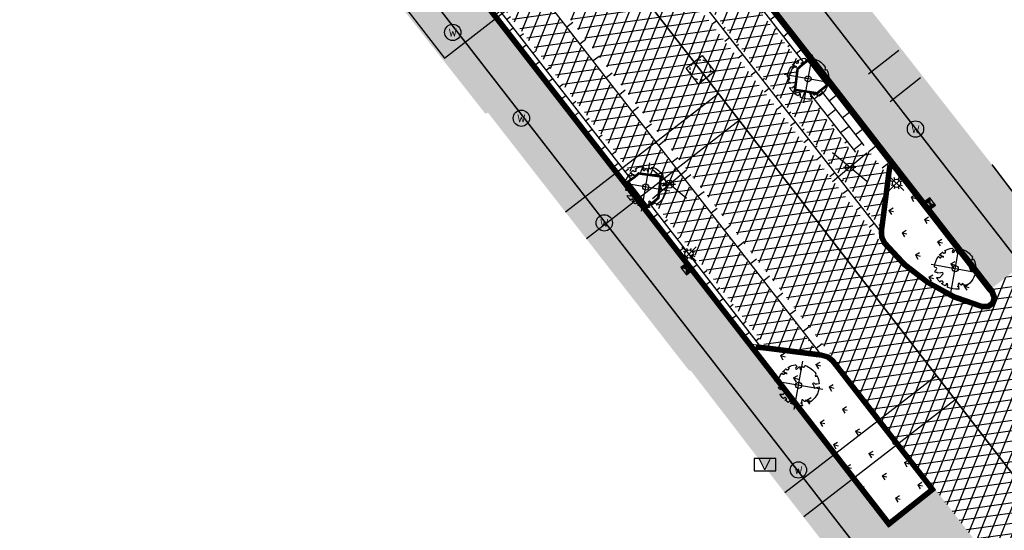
# Model space of a CAD drawing. Header units: metres. Extents: x 196882 to 197709, y 354811 to 355604.
# Tile 39 of 68: x 197438 to 197487, y 355052 to 355077. Entities that reach past the tile are written whole.
import ezdxf
from ezdxf.enums import TextEntityAlignment as Align

# ---------------------------------------------------------------- set-up
doc = ezdxf.new("R2010")
doc.units = ezdxf.units.M
doc.linetypes.add('HIDDENX2', pattern=[0.75, 0.5, -0.25])
doc.layers.get('0').update_dxf_attribs({"lineweight": 18})
for name, color, linetype, lineweight in [('B-WE-KL-DATA_CAI_KAST-S', 90, 'Continuous', 25), ('B-WE-KL-WATER_STRAATPOT-S', 170, 'Continuous', 25), ('Boomvak', 7, 'Continuous', 18), ('N-WE-RI-HWA_KOLK-S', 7, 'Continuous', 25), ('N-WE-RI-PUT_BETON-S', 7, 'Continuous', 25), ('V-WE-GR-BOOM-S', 7, 'Continuous', 25), ('V-WE-IE-MEUBILAIR_WEGMEUBILAIR_VERKEERSBORD-S', 7, 'Continuous', 25), ('V-WE-RI-GWA_HUISAANSLUITING_PVC-G', 1, 'RI-GWA_HUISAANSLUITING-V', 25), ('V-WE-RI-VWA_TRANSPORTLEIDING-G', 20, 'RI-VWA-V', 35), ('V-WE-VH-KANTOPSLUITING_OPSLUITBAND-G', 7, 'VH-OPSLUITBAND-V', 25), ('V-WE-VH-KANTOPSLUITING_RIJWIELPADBAND_380X200-G', 10, 'VH-RIJWIELPADBAND_380X200-V', 0), ('V-WE-VH-KANTOPSLUITING_TROTTOIRBAND-G', 7, 'VH-TROTTOIRBAND-V', 0), ('V-WE-VH-VERHARDING_TEGEL-A', 252, 'Continuous', 18)]:
    doc.layers.add(name, color=color, linetype=linetype, lineweight=lineweight)
for name, color, linetype in [('V-WE-IE-LICHTMAST-G', 7, 'Continuous'), ('V_WEGEN_A_ASFALT', 252, 'Continuous'), ('V_WEGEN_A_BSS', 252, 'Continuous')]:
    doc.layers.add(name, color=color, linetype=linetype)
doc.layers.add('V-WE-VH-VERHARDING_TEGEL_300x300 grijs', color=7, linetype='Continuous', lineweight=18, true_color=0x999999)
doc.layers.add('V_GROEN_A_GRAS', color=3, linetype='Continuous', true_color=0x00ff00)
doc.styles.add('NLCS-ISO', font='NLCS-ISO.ttf')
doc.styles.add('NLCS-ISO-M500-T25', font='NLCS-ISO.ttf', dxfattribs={"height": 1})
doc.styles.get("Standard").update_dxf_attribs({"font": 'arial.ttf'})
doc.linetypes.add('RI-GWA_HUISAANSLUITING-V', pattern='A,2,[24,NLCS.SHX,S=1,R=0,X=0,Y=0],2,-1.8,2.6,-1.8,2.6,-1.8,2.6,-1.8', length=19)
doc.linetypes.add('RI-VWA-V', pattern='A,2.5,[24,NLCS.SHX,S=1,R=0,X=0,Y=0],2.5,-3,0,-3', length=11)
doc.linetypes.add('VH-OPSLUITBAND-V', pattern='A,4,-2,2,-2,2,[24,NLCS.SHX,S=1,R=0,X=0,Y=0],2,-2,2,-2', length=20)
doc.linetypes.add('VH-RIJWIELPADBAND_380X200-V', pattern='A,4,[24,NLCS.SHX,S=1,R=0,X=0,Y=0],4,-2,2,-2,0,-2,2,-2', length=20)
doc.linetypes.add('VH-TROTTOIRBAND-V', pattern='A,2.5,[24,NLCS.SHX,S=1,R=0,X=0,Y=0],2.5,-2,2,-2,2,-2', length=15)
pattern_1 = [(37.8188, (197449.879, 355066.04), (0.0928136, 0.736638), [0.525, -0.525]), (127.8188, (197449.879, 355066.04), (-0.414726, -0.321912), [])]
pattern_2 = [(37.8188, (197374.87796, 355060.401), (0.0928136, 0.736638), [0.525, -0.525]), (127.8188, (197374.87796, 355060.401), (-0.4147258, -0.3219122), [])]
pattern_3 = [(8.01566, (197291.40265, 355252.42455), (-0.0697219, 0.495115), []), (68.01566, (197291.40265, 355252.42455), (-0.4636431, 0.1871766), [])]

# ---------------------------------------------------------------- blocks, each defined once
blk = doc.blocks.new('*U82')
at = {"color": 1}
blk.add_lwpolyline([(0.087, 0.942), (0.088, 0.944), (0.09, 0.946), (0.091, 0.948), (0.093, 0.949), (0.095, 0.951), (0.096, 0.952), (0.097, 0.954), (0.099, 0.956), (0.1, 0.958), (0.102, 0.96), (0.103, 0.963), (0.103, 0.967), (0.103, 0.972), (0.103, 0.977), (0.102, 0.983), (0.095, 1.007, -0.52938), (0.106, 1.02, -0.087139), (0.444, 0.925, -0.372341), (0.457, 0.895), (0.471, 0.824), (0.436, 0.789), (0.398, 0.797), (0.353, 0.763), (0.371, 0.72), (0.417, 0.705), (0.542, 0.734), (0.573, 0.717), (0.57, 0.691), (0.541, 0.673), (0.515, 0.588), (0.549, 0.534), (0.634, 0.669, -0.504641), (0.681, 0.628, 0.331948), (0.709, 0.584, 0.282008), (0.799, 0.601), (0.791, 0.597, -0.512156), (0.833, 0.597, -0.16076), (1.019, -0.011), (0.995, -0.034), (0.995, -0.059), (0.972, -0.063), (0.975, -0.088), (0.94, -0.076), (0.929, -0.104), (0.973, -0.133), (0.987, -0.144), (1.011, -0.12, -0.106371), (0.868, -0.522), (0.741, -0.44), (0.718, -0.456), (0.702, -0.389), (0.657, -0.335), (0.605, -0.335), (0.606, -0.398), (0.566, -0.536), (0.572, -0.562), (0.601, -0.566), (0.786, -0.637, -0.236298), (-0.045, -1.003, 0.159625), (-0.069, -0.954, 0.350802), (-0.063, -0.906, -0.504641), (-0.12, -0.879), (-0.106, -0.834), (-0.129, -0.792), (-0.16, -0.796), (-0.165, -0.829), (-0.188, -0.842), (-0.216, -0.821), (-0.24, -0.695), (-0.258, -0.677), (-0.304, -0.678), (-0.317, -0.733), (-0.336, -0.739), (-0.354, -0.785), (-0.401, -0.76, 0.733583), (-0.384, -0.795, -0.861625), (-0.374, -0.826, 0.279978), (-0.409, -0.879), (-0.407, -0.881, -0.827056), (-0.442, -0.917, -0.116774), (-0.83, -0.511), (-0.823, -0.51), (-0.817, -0.508), (-0.812, -0.506), (-0.808, -0.504), (-0.805, -0.502), (-0.803, -0.5), (-0.801, -0.497), (-0.754, -0.437), (-0.752, -0.435), (-0.752, -0.433), (-0.751, -0.431), (-0.75, -0.429), (-0.75, -0.427), (-0.749, -0.425), (-0.748, -0.422), (-0.747, -0.42), (-0.746, -0.417), (-0.744, -0.414), (-0.743, -0.411), (-0.741, -0.408), (-0.739, -0.405), (-0.738, -0.401), (-0.736, -0.398), (-0.735, -0.395), (-0.734, -0.392), (-0.734, -0.389), (-0.733, -0.386), (-0.733, -0.383), (-0.733, -0.381), (-0.734, -0.379), (-0.734, -0.377), (-0.735, -0.375), (-0.736, -0.374), (-0.738, -0.374), (-0.74, -0.373), (-0.742, -0.373), (-0.744, -0.373), (-0.746, -0.373), (-0.748, -0.373), (-0.75, -0.372), (-0.753, -0.371), (-0.755, -0.37), (-0.758, -0.369), (-0.76, -0.367), (-0.763, -0.365), (-0.765, -0.363), (-0.768, -0.361), (-0.771, -0.359), (-0.773, -0.357), (-0.776, -0.355), (-0.779, -0.352), (-0.781, -0.35), (-0.83, -0.406), (-0.832, -0.403), (-0.835, -0.4), (-0.837, -0.397), (-0.839, -0.394), (-0.841, -0.39), (-0.844, -0.388), (-0.848, -0.386), (-0.855, -0.385), (-0.864, -0.386), (-0.876, -0.388), (-0.891, -0.393, -0.040997), (-0.958, -0.205), (-0.923, -0.211), (-0.893, -0.231), (-0.876, -0.216), (-0.856, -0.185), (-0.875, -0.156), (-0.865, -0.113), (-0.904, -0.11), (-0.93, -0.085), (-0.978, -0.116, -0.05814), (-0.998, 0.166), (-0.97, 0.16), (-0.86, 0.073), (-0.812, 0.089), (-0.626, 0.139), (-0.61, 0.2), (-0.682, 0.229), (-0.693, 0.252), (-0.824, 0.317), (-0.827, 0.354), (-0.872, 0.391), (-0.89, 0.428), (-0.859, 0.476), (-0.792, 0.486), (-0.73, 0.527), (-0.729, 0.568), (-0.768, 0.613), (-0.757, 0.632), (-0.773, 0.662, -0.13428), (-0.333, 0.967, -0.541727), (-0.319, 0.957), (-0.322, 0.928), (-0.321, 0.913), (-0.319, 0.902), (-0.316, 0.893), (-0.312, 0.887), (-0.307, 0.882), (-0.302, 0.878), (-0.297, 0.875), (-0.293, 0.872), (-0.289, 0.868), (-0.286, 0.865), (-0.282, 0.862), (-0.279, 0.859), (-0.276, 0.857), (-0.273, 0.855), (-0.269, 0.854), (-0.266, 0.854), (-0.262, 0.855), (-0.258, 0.857), (-0.255, 0.859), (-0.25, 0.861), (-0.246, 0.863), (-0.242, 0.865), (-0.238, 0.867), (-0.234, 0.868), (-0.229, 0.869), (-0.225, 0.87), (-0.221, 0.871), (-0.217, 0.871), (-0.213, 0.872), (-0.21, 0.873), (-0.206, 0.874), (-0.203, 0.876), (-0.2, 0.879), (-0.197, 0.882), (-0.195, 0.885), (-0.193, 0.865), (-0.188, 0.86), (-0.167, 0.824), (-0.122, 0.799), (-0.185, 0.902), (-0.184, 0.905), (-0.183, 0.908), (-0.183, 0.911), (-0.183, 0.914), (-0.184, 0.917), (-0.185, 0.92), (-0.188, 0.923), (-0.191, 0.926), (-0.194, 0.929), (-0.199, 0.933), (-0.204, 0.938), (-0.21, 0.944), (-0.216, 0.951), (-0.223, 0.959), (-0.24, 0.98, -0.543104), (-0.234, 0.996, -0.046766), (-0.047, 1.023, -0.385168), (-0.036, 1.015), (-0.03, 0.976), (-0.028, 0.964), (-0.024, 0.956), (-0.021, 0.951), (-0.017, 0.947), (-0.013, 0.946), (-0.009, 0.945), (-0.005, 0.945), (-0.002, 0.945), (0.002, 0.944), (0.005, 0.943), (0.009, 0.942), (0.012, 0.941), (0.015, 0.939), (0.019, 0.938), (0.022, 0.936), (0.025, 0.935), (0.028, 0.934), (0.031, 0.932), (0.033, 0.931), (0.036, 0.929), (0.038, 0.928), (0.04, 0.926), (0.042, 0.924), (0.044, 0.922), (0.045, 0.92), (0.046, 0.919), (0.047, 0.917), (0.048, 0.915), (0.049, 0.914), (0.051, 0.913), (0.052, 0.912), (0.054, 0.912), (0.056, 0.912), (0.058, 0.913), (0.06, 0.914), (0.062, 0.915), (0.065, 0.916), (0.067, 0.918), (0.07, 0.921), (0.072, 0.923), (0.074, 0.926), (0.076, 0.929), (0.079, 0.932), (0.081, 0.935), (0.083, 0.937), (0.085, 0.94)], format="xyb", close=True, dxfattribs=at)
at = {"color": 10}
for points in [[(0.849, -0.849), (-0.849, 0.849)], [(-0.849, -0.849), (0.849, 0.849)]]:
    blk.add_lwpolyline(points, dxfattribs=at)
at = {"color": 1}
blk.add_circle((0, 0), 0.15, dxfattribs=at)
at = {"color": 7, "style": 'NLCS-ISO-M500-T25'}
for tag, p in [('NR', (-0.492, -0.08)), ('NAAM', (-0.492, -0.32))]:
    blk.add_attdef(tag, p, '', height=0.2, dxfattribs=at)
at = {"color": 7, "style": 'NLCS-ISO-M500-T25', "flags": 1}
for tag, p in [('WETNAAM', (-0.492, -0.56)), ('STAMDIA', (-0.492, -0.8)), ('STAMOMTR', (-0.492, -1.04)), ('OPMERKING', (-0.492, -1.28))]:
    blk.add_attdef(tag, p, '', height=0.2, dxfattribs=at)
blk = doc.blocks.new('Lichtmast_V')
for points in [[(0.354, 0.354), (-0.354, -0.354)], [(0.354, -0.354), (-0.354, 0.354)], [(-0.185, 0.077), (-0.277, 0.115)], [(-0.077, 0.185), (-0.115, 0.277)], [(0.077, 0.185), (0.115, 0.277)], [(0.185, 0.077), (0.277, 0.115)], [(-0.185, -0.077), (-0.277, -0.115)], [(-0.077, -0.185), (-0.115, -0.277)], [(0.077, -0.185), (0.115, -0.277)], [(0.185, -0.077), (0.277, -0.115)]]:
    blk.add_lwpolyline(points)
at = {"layer": 'V-WE-IE-LICHTMAST-G'}
blk.add_circle((0, 0), 0.2, dxfattribs=at)
blk = doc.blocks.new('V-SIE-WEG_VERKEERSBORD')
at = {"color": 0}
for p, q in [((-0.836, -0.701), (0.836, 0.701)), ((0.836, -0.701), (-0.836, 0.701))]:
    blk.add_line(p, q, dxfattribs=at)
blk.add_line((-0.3, 0), (0.3, 0))
blk.add_circle((0, 0), 0.2)
at = {"style": 'NLCS-ISO'}
blk.add_attdef('VERKEERSBORD', (0.2, 0.202), '', height=0.4, dxfattribs=at)
blk = doc.blocks.new('SKL-WATER_STRAATPOT-SO')
blk.add_circle((0, 0), 2)
at = {"style": 'NLCS-ISO'}
blk.add_text('W', height=2, rotation=360, dxfattribs=at).set_placement((-1.06, -1.05))
blk = doc.blocks.new('SKL-DATA_TERREINKAST-SO')
for q in [(-1.3, 1.32), (1.3, 1.32)]:
    blk.add_line((0, -1.3), q)
at = {"flags": 128}
blk.add_lwpolyline([(2.66, 1.5), (-2.66, 1.5), (-2.66, -1.5), (2.66, -1.5)], close=True, dxfattribs=at)
at = {"style": 'NLCS-ISO'}
blk.add_attdef('TYPE', text='', height=0.35, dxfattribs=at).set_placement((-0.14, 1.87), align=Align.MIDDLE_CENTER)
blk = doc.blocks.new('N-SRI-KOLK_COMBINATIE-SO')
h = blk.add_hatch(color=256)
h.paths.add_polyline_path([(-1.125, 1.5), (-1.125, 0), (0, 0.75)])
h.paths.add_polyline_path([(1.125, 1.5), (0, 0.75), (1.125, 0)])
for p, q in [((-1.125, 0), (1.125, 1.5)), ((1.125, 0), (-1.125, 1.5))]:
    blk.add_line(p, q)
at = {"flags": 128}
blk.add_lwpolyline([(-1.125, 0), (1.125, 0), (1.125, 1.5), (-1.125, 1.5)], close=True, dxfattribs=at)
blk = doc.blocks.new('*U86')
at = {"color": 1, "lineweight": 30}
blk.add_lwpolyline([(-0.5, 0.5), (0.5, 0.5), (0.5, -0.5), (-0.5, -0.5)], close=True, dxfattribs=at)
at = {"color": 1, "linetype": 'HIDDENX2', "lineweight": 30, "ltscale": 0.25}
blk.add_circle((0, 0), 0.5, dxfattribs=at)
for tag, p in [('PUTNR', (1.153, 0.735)), ('MVHOOGTE', (1.153, 0.035))]:
    blk.add_attdef(tag, text='', height=0.5).set_placement(p, align=Align.MIDDLE)
blk.add_attdef('H', text='', height=0.5).set_placement((0, 0), align=Align.MIDDLE_CENTER)

msp = doc.modelspace()

# ---------------------------------------------------------------- hatches: boundary and pattern name
at = {"layer": 'V-WE-VH-VERHARDING_TEGEL-A'}
h = msp.add_hatch(dxfattribs=at)
h.set_pattern_fill('AVH-TEGEL_300X300_HALFST', color=11, scale=1.25, pattern_type=2)
h.set_pattern_definition([(308.015660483, (-58.86684, -45.96112), (0.378674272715, -0.1799640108), [0.375, -0.375]), (38.01566048, (-58.86684, -45.9611), (-0.23095381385, 0.29544091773), [])])
h.paths.add_polyline_path([(197611.905, 354883.622), (197617.307, 354876.665), (197615.886, 354875.563), (197572.913, 354930.906), (197570.425, 354934.11), (197484.931, 355044.212), (197481.749, 355048.31), (197357.892, 355207.986), (197351.32, 355216.473), (197346.25, 355223.021), (197337.369, 355234.416), (197243.012, 355355.967), (197242.503, 355356.81), (197242.203, 355357.748), (197242.06, 355358.479), (197241.6, 355359.917), (197240.817, 355361.208), (197237.815, 355365.062), (197235.607, 355367.896), (197236.226, 355370.216), (197236.899, 355369.358), (197237.127, 355368.928), (197238.472, 355367.204), (197242.289, 355362.28), (197242.829, 355361.489), (197243.273, 355360.634), (197243.612, 355359.731), (197243.839, 355358.801), (197243.913, 355358.396), (197244.132, 355357.668), (197244.49, 355356.997), (197246.89, 355353.905), (197257.004, 355340.877), (197263.069, 355333.063), (197270.1, 355324.006), (197279.392, 355312.035), (197295.011, 355291.914), (197302.573, 355282.172), (197310.236, 355272.301), (197317.909, 355262.416), (197324.699, 355253.668), (197332.224, 355243.975), (197340.253, 355233.64), (197347.837, 355223.911), (197349.563, 355225.192), (197351.569, 355222.107), (197350.13, 355220.964), (197357.263, 355211.768), (197361.255, 355206.596), (197374.852, 355189.05), (197395.161, 355162.866), (197403.326, 355152.339), (197425.189, 355124.15), (197437.629, 355108.111), (197445.337, 355098.173), (197474.048, 355061.155), (197481.019, 355052.168), (197483.327, 355053.995), (197485.597, 355051.07), (197483.289, 355049.265), (197486.28, 355045.412), (197561.285, 354948.815), (197591.974, 354909.292)])
h = msp.add_hatch(dxfattribs=at)
h.set_pattern_fill('AVH-TEGEL_300X300_HALFST', color=256, scale=1.25, pattern_type=2)
h.set_pattern_definition([(308.01566, (197234.217, 354932.616), (0.37867427, -0.17996401), [0.375, -0.375]), (38.01566, (197234.217, 354932.616), (-0.23095381, 0.29544092), [])])
h.paths.add_polyline_path([(197235.581, 355367.799), (197234.217, 355362.687), (197236.721, 355359.564), (197239.925, 355353.365), (197240.018, 355353.248), (197240.596, 355353.707), (197242.746, 355350.948), (197242.149, 355350.482), (197247.638, 355343.366), (197248.794, 355344.219), (197251.13, 355341.161), (197250.017, 355340.283), (197251.382, 355338.514), (197252.017, 355339.01), (197253.241, 355337.431), (197252.603, 355336.931), (197255.071, 355333.731), (197255.72, 355334.225), (197256.932, 355332.633), (197256.293, 355332.148), (197258.771, 355328.935), (197259.386, 355329.419), (197260.605, 355327.83), (197259.989, 355327.355), (197262.404, 355324.224), (197263.572, 355325.082), (197265.762, 355322.252), (197264.611, 355321.364), (197266.049, 355319.503), (197266.681, 355319.992), (197267.9, 355318.4), (197267.273, 355317.913), (197268.559, 355316.246), (197270.468, 355317.879), (197270.374, 355318.017), (197270.769, 355318.334), (197271.082, 355317.944), (197271.017, 355317.894), (197277.296, 355309.603), (197279.798, 355306.505), (197279.767, 355306.48), (197282.144, 355303.445), (197279.742, 355301.585), (197280.949, 355299.977), (197287.399, 355296.113), (197287.537, 355295.83), (197336.506, 355232.778), (197336.629, 355232.874), (197343.676, 355223.839), (197345.792, 355221.126), (197350.134, 355215.559), (197350.732, 355214.792), (197350.788, 355213.519), (197352.134, 355211.814), (197352.955, 355211.669), (197355.806, 355207.908), (197382.704, 355173.364), (197415.028, 355132.025), (197418.821, 355127.312), (197426.22, 355117.67), (197426.162, 355117.573), (197439.09, 355100.957), (197447.403, 355090.49), (197447.266, 355090.385), (197453.819, 355082.221), (197453.723, 355082.153), (197455.981, 355079.258), (197455.944, 355079.174), (197461.241, 355072.44), (197461.369, 355072.494), (197471.122, 355059.986), (197471.26, 355059.822), (197471.304, 355059.856), (197476.126, 355053.586), (197484.037, 355043.418), (197483.735, 355043.179), (197485.477, 355040.963), (197485.825, 355041.194), (197487.25, 355039.31), (197487.136, 355039.216), (197495.21, 355028.868), (197497.648, 355025.787), (197507.361, 355013.143), (197507.469, 355013.22), (197507.852, 355012.72), (197507.757, 355012.64), (197515.172, 355003.148), (197515.257, 355003.199), (197520.23, 354996.693), (197525.87, 354989.268), (197535.302, 354976.941), (197535.185, 354976.85), (197538.114, 354973.09), (197538.245, 354973.166), (197538.442, 354972.926), (197537.462, 354972.143), (197537.63, 354971.963), (197536.257, 354970.595), (197538.447, 354967.93), (197543.233, 354962.047), (197550.188, 354953.499), (197553.95, 354948.887), (197557.921, 354943.994), (197557.833, 354943.918), (197564.133, 354936.165), (197565.05, 354936.92), (197568.446, 354932.616), (197570.362, 354934.061), (197484.868, 355044.163), (197357.829, 355207.937), (197351.257, 355216.424), (197346.187, 355222.972), (197337.306, 355234.367), (197242.946, 355355.922), (197242.43, 355356.777), (197242.125, 355357.728), (197241.982, 355358.459), (197241.527, 355359.884), (197240.751, 355361.163), (197237.752, 355365.013)])
h = msp.add_hatch(dxfattribs=at)
h.set_pattern_fill('AVH-TEGEL_300X300_HALFST', color=256, scale=1.25, pattern_type=2)
h.set_pattern_definition([(308.01566, (197362.73151, 355062.66647), (0.37867427, -0.17996401), [0.375, -0.375]), (38.01566, (197362.7315, 355062.66647), (-0.2309538, 0.2954409), [])])
h.paths.add_polyline_path([(197364.22, 355229.417), (197365.408, 355230.608), (197367.484, 355227.904), (197366.733, 355227.319), (197366.264, 355226.786), (197366.102, 355226.602), (197365.886, 355226.135), (197365.767, 355225.624), (197365.755, 355225.098), (197365.848, 355224.593), (197366.281, 355223.741), (197375.584, 355211.744), (197375.427, 355211.611), (197398.906, 355181.471), (197403.613, 355175.402), (197407.417, 355178.558), (197423.366, 355159.562), (197422.706, 355158.441), (197422.321, 355157.242), (197421.985, 355155.772), (197421.932, 355155.421), (197422.009, 355153.714), (197422.452, 355152.064), (197423.22, 355150.582), (197424.866, 355148.527), (197424.786, 355148.455), (197430.091, 355141.746), (197434.295, 355136.24), (197438.503, 355130.819), (197441.908, 355126.356), (197446.316, 355120.829), (197459.852, 355103.513), (197467.914, 355093.129), (197486.089, 355069.947), (197487.062, 355068.665), (197489.16, 355066.052), (197490.75, 355064.009), (197491.582, 355063.315), (197492.632, 355063.935), (197492.683, 355063.977), (197492.919, 355063.689), (197491.554, 355062.896), (197490.839, 355062.666), (197490.045, 355062.696), (197489.313, 355063.002), (197488.758, 355063.511), (197363.159, 355225.405), (197362.871, 355225.904), (197362.732, 355226.482), (197362.763, 355227.076), (197362.955, 355227.62), (197363.956, 355229.163)])
h = msp.add_hatch(dxfattribs=at)
h.set_pattern_fill('AVH-TEGEL_300X300_HALFST', color=11, scale=1.25, pattern_type=2)
h.set_pattern_definition([(308.01566, (197362.321, 355063.896), (0.37867427, -0.17996401), [0.375, -0.375]), (38.01566, (197362.321, 355063.896), (-0.2309538, 0.2954409), [])])
h.paths.add_polyline_path([(197363.743, 355224.525), (197362.321, 355223.426), (197366.616, 355217.876), (197364.294, 355216.063), (197365.22, 355214.871), (197367.557, 355216.684), (197371.499, 355211.603), (197376.114, 355205.654), (197382.474, 355197.457), (197389.736, 355188.097), (197398.481, 355176.826), (197404.904, 355168.548), (197412.151, 355159.207), (197419.483, 355149.756), (197426.619, 355140.56), (197433.029, 355132.298), (197440.182, 355123.078), (197446.508, 355114.925), (197452.243, 355107.532), (197461.033, 355096.204), (197470.017, 355084.624), (197481.049, 355070.405), (197486.099, 355063.896), (197487.508, 355064.993)])
at = {"layer": 'V_GROEN_A_GRAS'}
h = msp.add_hatch(dxfattribs=at)
h.set_pattern_fill('GRASS', color=70, scale=0.05, angle=-52.2047, style=0)
h.set_pattern_definition([(345.811, (197480.80215, 355063.124), (1.09075, 0.6505), [0.23813, -1.55793]), (300.811, (197480.8022, 355063.124), (1.09075, 0.6505), [0.23813, -1.03188]), (30.811, (197480.8022, 355063.124), (-0.6505, 1.09075), [0.23813, -1.03188])])
h.paths.add_polyline_path([(197485.976, 355063.654), (197486.063, 355063.431), (197486.009, 355063.242), (197485.852, 355063.124), (197485.614, 355063.124), (197484.292, 355063.583), (197483.026, 355064.27), (197481.888, 355065.154), (197480.934, 355066.183), (197480.821, 355066.415), (197480.802, 355066.684), (197480.83, 355066.894), (197481.162, 355069.482), (197481.209, 355069.791), (197485.904, 355063.739)])
h = msp.add_hatch(dxfattribs=at)
h.set_pattern_fill('GRASS', color=70, scale=0.05, angle=-52.2047, style=0)
h.set_pattern_definition([(345.811, (197474.5986, 355052.5207), (1.090755, 0.6505), [0.23813, -1.55793]), (300.811, (197474.5986, 355052.5207), (1.09075, 0.6505), [0.23813, -1.03188]), (30.811, (197474.5986, 355052.5207), (-0.6505, 1.09075), [0.23813, -1.03188])])
h.paths.add_polyline_path([(197481.062, 355052.521), (197474.599, 355060.853), (197474.93, 355060.822), (197477.518, 355060.495), (197477.7, 355060.476), (197477.965, 355060.395), (197478.175, 355060.225), (197482.978, 355054.037)])
at = {"layer": 'V_WEGEN_A_ASFALT'}
h = msp.add_hatch(dxfattribs=at)
h.set_pattern_fill('AVH-ASFALT', color=256, scale=0.5, style=0, pattern_type=2)
h.set_pattern_definition([(8.01566048, (135.18786, -698.3183), (-0.0697218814, 0.495114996), []), (68.01566048, (135.18786, -698.3183), (-0.463643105, 0.1871765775), [])])
h.paths.add_polyline_path([(197244.208, 355366.633), (197244.772, 355368.756), (197248.206, 355364.347), (197246.291, 355363.976)], flags=16)
h.paths.add_polyline_path([(197618.792, 354883.616), (197618.859, 354883.531), (197620.176, 354881.132), (197620.218, 354880.802), (197620.037, 354880.548), (197619.732, 354880.486), (197619.447, 354880.661), (197617.809, 354882.828)], flags=16)
h.paths.add_polyline_path([(197615.205, 354887.359), (197615.579, 354887.38), (197615.929, 354887.241), (197616.175, 354886.989), (197616.212, 354886.932), (197615.217, 354886.144), (197614.828, 354886.612), (197614.745, 354886.93), (197614.909, 354887.207)], flags=16)
h.paths.add_polyline_path([(197249.048, 355360.444), (197250.453, 355361.457), (197251.761, 355359.078), (197251.788, 355358.77), (197251.578, 355358.542), (197251.264, 355358.397), (197250.888, 355358.381), (197250.536, 355358.513), (197250.274, 355358.756)], flags=16)
h.paths.add_polyline_path([(197362.128, 355212.271), (197363.159, 355213.075), (197365.145, 355210.506), (197365.231, 355210.199), (197365.079, 355209.918), (197364.69, 355209.596), (197364.363, 355209.5), (197364.069, 355209.671)], flags=16)
h.paths.add_polyline_path([(197494.363, 355046.214), (197494.643, 355046.042), (197496.089, 355044.106), (197495.099, 355043.365), (197493.938, 355045.57), (197493.887, 355045.898), (197494.062, 355046.15)], flags=16)
h.paths.add_polyline_path([(197496.176, 355041.974), (197497.151, 355042.743), (197499.309, 355039.886), (197499.406, 355039.593), (197499.313, 355039.327), (197499.034, 355039.183), (197498.669, 355039.152), (197498.322, 355039.267), (197498.06, 355039.492)], flags=16)
edge = h.paths.add_edge_path()
edge.add_line((197254.74, 355364.977), (197252.534, 355367.828))
edge.add_line((197252.534, 355367.828), (197250.33, 355370.59))
edge.add_line((197250.33, 355370.59), (197246.08, 355375.894))
edge.add_line((197246.08, 355375.894), (197245.813, 355376.216))
edge.add_line((197245.813, 355376.216), (197245.689, 355376.286))
edge.add_line((197245.689, 355376.286), (197245.587, 355376.385))
edge.add_line((197245.587, 355376.385), (197244.802, 355377.427))
edge.add_line((197244.802, 355377.427), (197244.442, 355377.886))
edge.add_line((197244.442, 355377.886), (197242.813, 355376.643))
edge.add_line((197242.813, 355376.643), (197242.078, 355376.934))
edge.add_line((197242.078, 355376.934), (197241.456, 355377.421))
edge.add_line((197241.456, 355377.421), (197241.264, 355377.677))
edge.add_line((197241.264, 355377.677), (197240.464, 355374.501))
edge.add_line((197240.464, 355374.501), (197243.638, 355370.386))
edge.add_line((197243.638, 355370.386), (197243.015, 355368.04))
edge.add_line((197243.015, 355368.04), (197239.826, 355372.186))
edge.add_line((197239.826, 355372.186), (197238.981, 355368.895))
edge.add_line((197238.981, 355368.895), (197239.273, 355368.341))
edge.add_line((197239.273, 355368.341), (197239.444, 355367.723))
edge.add_line((197239.444, 355367.723), (197239.477, 355367.083))
edge.add_line((197239.477, 355367.083), (197239.375, 355366.465))
edge.add_line((197239.375, 355366.465), (197239.17, 355366.309))
edge.add_line((197239.17, 355366.309), (197242.289, 355362.28))
edge.add_line((197242.289, 355362.28), (197242.829, 355361.489))
edge.add_line((197242.829, 355361.489), (197243.273, 355360.634))
edge.add_line((197243.273, 355360.634), (197243.612, 355359.731))
edge.add_line((197243.612, 355359.731), (197243.839, 355358.801))
edge.add_line((197243.839, 355358.801), (197243.913, 355358.396))
edge.add_line((197243.913, 355358.396), (197244.132, 355357.668))
edge.add_line((197244.132, 355357.668), (197244.49, 355356.997))
edge.add_line((197244.49, 355356.997), (197246.766, 355358.85))
edge.add_line((197246.766, 355358.85), (197247.262, 355358.206))
edge.add_line((197247.262, 355358.206), (197344.321, 355233.163))
edge.add_line((197344.321, 355233.163), (197344.724, 355232.614))
edge.add_line((197344.724, 355232.614), (197349.563, 355225.192))
edge.add_line((197349.563, 355225.192), (197351.569, 355222.107))
edge.add_line((197351.569, 355222.107), (197357.966, 355212.296))
edge.add_line((197357.966, 355212.296), (197358.618, 355211.446))
edge.add_line((197358.618, 355211.446), (197359.525, 355210.295))
edge.add_line((197359.525, 355210.295), (197361.338, 355207.993))
edge.add_line((197361.338, 355207.993), (197362.045, 355207.269))
edge.add_line((197362.045, 355207.269), (197374.863, 355193.737))
edge.add_line((197374.863, 355193.737), (197375.209, 355193.322))
edge.add_line((197375.209, 355193.322), (197441.888, 355107.396))
edge.add_line((197441.888, 355107.396), (197445.664, 355102.529))
edge.add_line((197445.664, 355102.529), (197478.355, 355060.401))
edge.add_line((197478.355, 355060.401), (197483.327, 355053.995))
edge.add_line((197483.327, 355053.995), (197486.594, 355049.782))
edge.add_line((197486.594, 355049.782), (197601.022, 354902.418))
edge.add_line((197601.022, 354902.418), (197611.126, 354886.577))
edge.add_line((197611.126, 354886.577), (197612.61, 354884.25))
edge.add_line((197612.61, 354884.25), (197615.186, 354880.9))
edge.add_line((197615.186, 354880.9), (197618.014, 354877.23))
edge.add_line((197618.014, 354877.23), (197615.886, 354875.563))
edge.add_line((197615.886, 354875.563), (197618.768, 354871.816))
edge.add_line((197618.768, 354871.816), (197619.198, 354871.038))
edge.add_line((197619.198, 354871.038), (197619.38, 354870.123))
edge.add_line((197619.38, 354870.123), (197619.267, 354869.197))
edge.add_line((197619.267, 354869.197), (197618.896, 354868.389))
edge.add_line((197618.896, 354868.389), (197618.39, 354867.541))
edge.add_line((197618.39, 354867.541), (197617.593, 354866.525))
edge.add_line((197617.593, 354866.525), (197616.658, 354865.636))
edge.add_line((197616.658, 354865.636), (197615.8, 354864.929))
edge.add_line((197615.8, 354864.929), (197615.563, 354864.731))
edge.add_line((197615.563, 354864.731), (197616.512, 354863.566))
edge.add_line((197616.512, 354863.566), (197619.999, 354859.296))
edge.add_line((197619.999, 354859.296), (197620, 354859.283))
edge.add_line((197620, 354859.283), (197620.838, 354860.022))
edge.add_line((197620.838, 354860.022), (197621.747, 354860.68))
edge.add_line((197621.747, 354860.68), (197622.714, 354861.249))
edge.add_line((197622.714, 354861.249), (197623.726, 354861.722))
edge.add_line((197623.726, 354861.722), (197624.679, 354861.942))
edge.add_line((197624.679, 354861.942), (197625.707, 354861.841))
edge.add_line((197625.707, 354861.841), (197626.645, 354861.408))
edge.add_line((197626.645, 354861.408), (197627.356, 354860.736))
edge.add_line((197627.356, 354860.736), (197628.477, 354859.277))
edge.add_line((197628.477, 354859.277), (197629.919, 354860.402))
edge.add_line((197629.919, 354860.402), (197629.805, 354860.728))
edge.add_line((197629.805, 354860.728), (197629.902, 354861.061))
edge.add_line((197629.902, 354861.061), (197630.176, 354861.274))
edge.add_line((197630.176, 354861.274), (197630.523, 354861.286))
edge.add_line((197630.523, 354861.286), (197631.776, 354860.787))
edge.add_line((197631.776, 354860.787), (197632.963, 354860.123))
edge.add_line((197632.963, 354860.123), (197634.053, 354859.31))
edge.add_line((197634.053, 354859.31), (197635.019, 354858.369))
edge.add_line((197635.019, 354858.369), (197638.026, 354855.034))
edge.add_line((197638.026, 354855.034), (197640.528, 354852.513))
edge.add_line((197640.528, 354852.513), (197643.259, 354850.242))
edge.add_line((197643.259, 354850.242), (197644.292, 354849.463))
edge.add_line((197644.292, 354849.463), (197645.047, 354848.804))
edge.add_line((197645.047, 354848.804), (197645.73, 354848.064))
edge.add_line((197645.73, 354848.064), (197646.33, 354847.253))
edge.add_line((197646.33, 354847.253), (197646.835, 354846.388))
edge.add_line((197646.835, 354846.388), (197646.898, 354846.033))
edge.add_line((197646.898, 354846.033), (197646.731, 354845.714))
edge.add_line((197646.731, 354845.714), (197646.403, 354845.564))
edge.add_line((197646.403, 354845.564), (197646.052, 354845.646))
edge.add_line((197646.052, 354845.646), (197645.25, 354844.024))
edge.add_line((197645.25, 354844.024), (197658.974, 354837.104))
edge.add_line((197658.974, 354837.104), (197663.24, 354845.081))
edge.add_line((197663.24, 354845.081), (197662.256, 354845.808))
edge.add_line((197662.256, 354845.808), (197661.166, 354846.589))
edge.add_line((197661.166, 354846.589), (197659.281, 354847.978))
edge.add_line((197659.281, 354847.978), (197658.181, 354848.824))
edge.add_line((197658.181, 354848.824), (197657.094, 354849.687))
edge.add_line((197657.094, 354849.687), (197655.779, 354850.771))
edge.add_line((197655.779, 354850.771), (197654.486, 354851.882))
edge.add_line((197654.486, 354851.882), (197653.214, 354853.017))
edge.add_line((197653.214, 354853.017), (197651.963, 354854.175))
edge.add_line((197651.963, 354854.175), (197650.716, 354852.865))
edge.add_line((197650.716, 354852.865), (197650.9, 354852.49))
edge.add_line((197650.9, 354852.49), (197650.77, 354852.093))
edge.add_line((197650.77, 354852.093), (197650.399, 354851.9))
edge.add_line((197650.399, 354851.9), (197649.999, 354852.022))
edge.add_line((197649.999, 354852.022), (197648.432, 354853.042))
edge.add_line((197648.432, 354853.042), (197647.483, 354853.708))
edge.add_line((197647.483, 354853.708), (197646.554, 354854.401))
edge.add_line((197646.554, 354854.401), (197646.122, 354854.742))
edge.add_line((197646.122, 354854.742), (197644.859, 354855.773))
edge.add_line((197644.859, 354855.773), (197644.092, 354856.447))
edge.add_line((197644.092, 354856.447), (197643.344, 354857.143))
edge.add_line((197643.344, 354857.143), (197642.619, 354857.862))
edge.add_line((197642.619, 354857.862), (197641.665, 354858.874))
edge.add_line((197641.665, 354858.874), (197641.087, 354859.527))
edge.add_line((197641.087, 354859.527), (197639.661, 354861.285))
edge.add_line((197639.661, 354861.285), (197636.225, 354865.712))
edge.add_line((197636.225, 354865.712), (197606.51, 354903.995))
edge.add_line((197606.51, 354903.995), (197598.397, 354914.448))
edge.add_line((197598.397, 354914.448), (197512.56, 355025.035))
edge.add_line((197512.56, 355025.035), (197510.219, 355028.767))
edge.add_line((197510.219, 355028.767), (197510.081, 355029.114))
edge.add_line((197510.081, 355029.114), (197510.082, 355029.515))
edge.add_line((197510.082, 355029.515), (197510.237, 355029.886))
edge.add_line((197510.237, 355029.886), (197510.498, 355030.152))
edge.add_line((197510.498, 355030.152), (197511.653, 355030.966))
edge.add_line((197511.653, 355030.966), (197509.492, 355033.75))
edge.add_line((197509.492, 355033.75), (197508.696, 355033.14))
edge.add_line((197508.696, 355033.14), (197508.366, 355032.978))
edge.add_line((197508.366, 355032.978), (197507.964, 355032.963))
edge.add_line((197507.964, 355032.963), (197507.593, 355033.119))
edge.add_line((197507.593, 355033.119), (197507.34, 355033.386))
edge.add_line((197507.34, 355033.386), (197502.398, 355041.291))
edge.add_line((197502.398, 355041.291), (197502.172, 355041.653))
edge.add_line((197502.172, 355041.653), (197499.691, 355044.838))
edge.add_line((197499.691, 355044.838), (197496.292, 355049.202))
edge.add_line((197496.292, 355049.202), (197497.039, 355049.802))
edge.add_line((197497.039, 355049.802), (197494.767, 355052.728))
edge.add_line((197494.767, 355052.728), (197496.199, 355053.822))
edge.add_line((197496.199, 355053.822), (197495.483, 355054.755))
edge.add_line((197495.483, 355054.755), (197495.101, 355055.422))
edge.add_line((197495.101, 355055.422), (197494.906, 355056.196))
edge.add_line((197494.906, 355056.196), (197494.93, 355056.994))
edge.add_line((197494.93, 355056.994), (197495.159, 355057.728))
edge.add_line((197495.159, 355057.728), (197495.351, 355058.139))
edge.add_arc((197501.887, 355055.322), 7.118, 130.4855, 156.6826, ccw=False)
edge.add_line((197497.266, 355060.735), (197503.259, 355066.482))
edge.add_line((197503.259, 355066.482), (197499.956, 355070.009))
edge.add_line((197499.956, 355070.009), (197493.859, 355064.344))
edge.add_line((197493.859, 355064.344), (197492.971, 355063.627))
edge.add_line((197492.971, 355063.627), (197491.587, 355062.822))
edge.add_line((197491.587, 355062.822), (197490.85, 355062.586))
edge.add_line((197490.85, 355062.586), (197490.028, 355062.617))
edge.add_line((197490.028, 355062.617), (197489.269, 355062.934))
edge.add_line((197489.269, 355062.934), (197488.699, 355063.457))
edge.add_line((197488.699, 355063.457), (197487.505, 355064.991))
edge.add_line((197487.505, 355064.991), (197486.099, 355063.896))
edge.add_line((197486.099, 355063.896), (197486.194, 355063.783))
edge.add_line((197486.194, 355063.783), (197486.326, 355063.444))
edge.add_line((197486.326, 355063.444), (197486.227, 355063.093))
edge.add_line((197486.227, 355063.093), (197485.936, 355062.874))
edge.add_line((197485.936, 355062.874), (197485.572, 355062.874))
edge.add_line((197485.572, 355062.874), (197484.191, 355063.354))
edge.add_line((197484.191, 355063.354), (197482.889, 355064.06))
edge.add_line((197482.889, 355064.06), (197481.719, 355064.969))
edge.add_line((197481.719, 355064.969), (197480.725, 355066.04))
edge.add_line((197480.725, 355066.04), (197449.879, 355105.805))
edge.add_line((197449.879, 355105.805), (197446.133, 355110.634))
edge.add_line((197446.133, 355110.634), (197367.178, 355212.348))
edge.add_line((197367.178, 355212.348), (197362.457, 355218.43))
edge.add_line((197362.457, 355218.43), (197361.717, 355219.595))
edge.add_line((197361.717, 355219.595), (197361.196, 355220.895))
edge.add_line((197361.196, 355220.895), (197360.926, 355222.269))
edge.add_line((197360.926, 355222.269), (197360.914, 355223.645))
edge.add_line((197360.914, 355223.645), (197361.027, 355223.959))
edge.add_line((197361.027, 355223.959), (197361.299, 355224.151))
edge.add_line((197361.299, 355224.151), (197361.632, 355224.153))
edge.add_line((197361.632, 355224.153), (197361.906, 355223.963))
edge.add_line((197361.906, 355223.963), (197352.695, 355235.821))
edge.add_line((197352.695, 355235.821), (197352.795, 355235.512))
edge.add_line((197352.795, 355235.512), (197352.707, 355235.2))
edge.add_line((197352.707, 355235.2), (197352.46, 355234.99))
edge.add_line((197352.46, 355234.99), (197352.138, 355234.951))
edge.add_line((197352.138, 355234.951), (197350.627, 355235.485))
edge.add_line((197350.627, 355235.485), (197349.553, 355236.086))
edge.add_line((197349.553, 355236.086), (197349.208, 355236.279))
edge.add_line((197349.208, 355236.279), (197347.946, 355237.304))
edge.add_line((197347.946, 355237.304), (197346.795, 355238.622))
edge.add_line((197346.795, 355238.622), (197266.084, 355342.605))
edge.add_line((197266.084, 355342.605), (197264.508, 355344.843))
edge.add_line((197264.508, 355344.843), (197262.504, 355347.996))
edge.add_line((197262.504, 355347.996), (197260.59, 355351.011))
edge.add_line((197260.59, 355351.011), (197254.07, 355361.255))
edge.add_line((197254.07, 355361.255), (197252.531, 355363.249))
edge.add_line((197252.531, 355363.249), (197253.314, 355363.861))
edge.add_line((197253.314, 355363.861), (197254.74, 355364.977))
h = msp.add_hatch(dxfattribs=at)
h.set_pattern_fill('AVH-ASFALT', color=256, scale=0.5, style=0, pattern_type=2)
h.set_pattern_definition(pattern_3)
h.paths.add_polyline_path([(197453.274, 355105.135), (197450.699, 355105.405), (197480.582, 355066.926), (197480.914, 355069.517), (197479.839, 355070.89), (197479.298, 355070.47), (197476.953, 355073.493), (197476.388, 355073.58), (197476.519, 355074.661), (197476.745, 355074.863), (197470.488, 355082.917), (197470.265, 355082.75), (197469.147, 355082.895), (197469.274, 355084.026), (197469.49, 355084.203), (197461.506, 355094.515), (197461.281, 355094.339), (197460.138, 355094.497), (197460.283, 355095.621), (197460.526, 355095.82)])
h = msp.add_hatch(dxfattribs=at)
h.set_pattern_fill('AVH-ASFALT', color=256, scale=0.5, style=0, pattern_type=2)
h.set_pattern_definition(pattern_3)
h.paths.add_polyline_path([(197445.848, 355101.628), (197445.49, 355099.086), (197452.746, 355089.763), (197452.972, 355089.935), (197454.103, 355089.785), (197453.953, 355088.664), (197453.724, 355088.48), (197460.971, 355079.146), (197461.186, 355079.316), (197462.336, 355079.166), (197462.189, 355078.039), (197461.963, 355077.865), (197468.541, 355069.372), (197468.755, 355069.553), (197469.894, 355069.401), (197469.758, 355068.303), (197469.522, 355068.091), (197474.957, 355061.071), (197477.547, 355060.743)])
at = {"layer": 'V_WEGEN_A_BSS'}
h = msp.add_hatch(dxfattribs=at)
h.set_pattern_fill('AVH-BSS_KEIFORMAAT_HALFST', color=256, scale=5, angle=-270, style=0, pattern_type=2)
h.set_pattern_definition(pattern_1)
h.paths.add_polyline_path([(197450.699, 355105.405), (197450.563, 355105.423), (197450.186, 355105.551), (197449.879, 355105.805), (197480.725, 355066.04), (197480.575, 355066.349), (197480.551, 355066.692), (197480.582, 355066.926)])
h = msp.add_hatch(dxfattribs=at)
h.set_pattern_fill('AVH-BSS_KEIFORMAAT_HALFST', color=256, scale=5, angle=-270, style=0, pattern_type=2)
h.set_pattern_definition(pattern_2)
h.paths.add_polyline_path([(197445.664, 355102.529), (197445.837, 355102.174), (197445.867, 355101.78), (197445.848, 355101.628), (197477.547, 355060.743), (197477.75, 355060.722), (197478.084, 355060.62), (197478.355, 355060.401)])
h = msp.add_hatch(dxfattribs=at)
h.set_pattern_fill('AVH-BSS_KEIFORMAAT_HALFST', color=256, scale=5, angle=-270, style=0, pattern_type=2)
h.set_pattern_definition(pattern_1)
h.paths.add_polyline_path([(197470.488, 355082.917), (197476.745, 355074.863), (197477.072, 355075.123), (197470.818, 355083.184)])
h = msp.add_hatch(dxfattribs=at)
h.set_pattern_fill('AVH-BSS_KEIFORMAAT_HALFST', color=256, scale=5, angle=-270, style=0, pattern_type=2)
h.set_pattern_definition(pattern_2)
h.paths.add_polyline_path([(197461.963, 355077.865), (197461.614, 355077.594), (197468.193, 355069.112), (197468.541, 355069.372)])
h = msp.add_hatch(dxfattribs=at)
h.set_pattern_fill('AVH-BSS_KEIFORMAAT_HALFST', color=256, scale=5, angle=-270, style=0, pattern_type=2)
h.set_pattern_definition([(38.01566, (197295.7734, 355257.7366), (0.0902819, 0.7369526), [0.525, -0.525]), (128.01566, (197295.7734, 355257.7366), (-0.4136173, -0.3233353), [])])
h.paths.add_polyline_path([(197478.065, 355073.843), (197477.733, 355073.577), (197477.518, 355073.407), (197476.953, 355073.493), (197479.298, 355070.47), (197479.839, 355070.89), (197480.914, 355069.517), (197480.997, 355070.064)])
h = msp.add_hatch(dxfattribs=at)
h.set_pattern_fill('AVH-BSS_KEIFORMAAT_HALFST', color=256, scale=5, angle=-270, style=0, pattern_type=2)
h.set_pattern_definition(pattern_2)
h.paths.add_polyline_path([(197469.522, 355068.091), (197469.17, 355067.853), (197474.389, 355061.124), (197474.957, 355061.071)])

# ---------------------------------------------------------------- linework, layer by layer
at = {"layer": 'Boomvak', "flags": 128}
for points in [[(197477.072, 355075.123), (197476.745, 355074.863), (197476.519, 355074.661), (197476.388, 355073.58), (197477.518, 355073.407), (197477.733, 355073.577), (197478.065, 355073.843), (197477.072, 355075.123)], [(197468.755, 355069.553), (197469.894, 355069.401), (197469.758, 355068.303), (197469.522, 355068.091), (197469.17, 355067.853), (197468.193, 355069.112), (197468.541, 355069.372), (197468.755, 355069.553)]]:
    msp.add_lwpolyline(points, close=True, dxfattribs=at)
at = {"layer": 'V-WE-RI-GWA_HUISAANSLUITING_PVC-G'}
for points in [[(197456.101, 355079.245), (197459.243, 355075.176), (197466.778, 355081.033)], [(197481.523, 355075.544), (197480.033, 355074.376)], [(197482.583, 355074.202), (197481.089, 355073.031)], [(197465.17, 355067.639), (197472.675, 355073.439)], [(197466.198, 355066.329), (197473.693, 355072.122)], [(197475.936, 355053.863), (197483.366, 355059.606)], [(197476.86, 355052.688), (197484.28, 355058.423)]]:
    msp.add_lwpolyline(points, dxfattribs=at)
at = {"layer": 'V-WE-RI-VWA_TRANSPORTLEIDING-G', "flags": 128}
msp.add_lwpolyline([(197657.606, 354845.301), (197649.221, 354851.539), (197622.62, 354880.182), (197589.309, 354923.032), (197561.005, 354959.519), (197531.423, 354997.601), (197501.275, 355036.434), (197471.783, 355074.593), (197442.017, 355112.887), (197412.85, 355150.397), (197383.436, 355188.227), (197353.661, 355226.919)], dxfattribs=at)
at = {"layer": 'V-WE-VH-KANTOPSLUITING_OPSLUITBAND-G', "const_width": 0.1, "flags": 128}
for points in [[(197477.064, 355075.053), (197476.777, 355074.825), (197476.566, 355074.636), (197476.443, 355073.622), (197477.504, 355073.46), (197477.702, 355073.616), (197477.995, 355073.852)], [(197468.77, 355069.501), (197469.838, 355069.358), (197469.711, 355068.328), (197469.491, 355068.13), (197469.181, 355067.92), (197468.263, 355069.103), (197468.572, 355069.333)]]:
    msp.add_lwpolyline(points, close=True, dxfattribs=at)
at = {"layer": 'V-WE-VH-KANTOPSLUITING_RIJWIELPADBAND_380X200-G', "flags": 128}
msp.add_lwpolyline([(197235.594, 355367.848, 0.08, 0.08, 0), (197237.783, 355365.037, 0.08, 0.08, 0), (197240.784, 355361.185, 0.08, 0.08, 0), (197241.563, 355359.9, 0.08, 0.08, 0), (197242.021, 355358.469, 0.08, 0.08, 0), (197242.164, 355357.738, 0.08, 0.08, 0), (197242.466, 355356.793, 0.08, 0.08, 0), (197242.979, 355355.944, 0.08, 0.08, 0), (197337.337, 355234.391, 0.08, 0.08, 0), (197346.218, 355222.996, 0.08, 0.08, 0), (197351.288, 355216.449, 0.08, 0.08, 0), (197357.86, 355207.962, 0.08, 0.08, 0), (197481.717, 355048.285, 0.08, 0.08, 0), (197484.899, 355044.187, 0.08, 0.08, 0), (197570.393, 354934.085, 0.08, 0.08, 0), (197572.881, 354930.881, 0.08, 0.08, 0), (197615.854, 354875.539, 0.08, 0.08, 0), (197617.266, 354873.703, 0.08, 0.08, 0), (197618.734, 354871.794, 0.08, 0.08, 0), (197619.16, 354871.024, 0.08, 0.08, 0), (197619.34, 354870.121, 0.08, 0.08, 0), (197619.228, 354869.208, 0.08, 0.08, 0), (197618.861, 354868.408, 0.08, 0.08, 0), (197618.357, 354867.564, 0.08, 0.08, 0), (197617.563, 354866.552, 0.08, 0.08, 0), (197616.631, 354865.666, 0.08, 0.08, 0), (197615.775, 354864.961, 0.08, 0.08, 0), (197608.529, 354859.004, 0, 0, 0)], format="xyseb", dxfattribs=at)
at = {"layer": 'V-WE-VH-KANTOPSLUITING_RIJWIELPADBAND_380X200-G', "const_width": 0.08, "flags": 128}
for points in [[(197364.195, 355229.449), (197363.925, 355229.189), (197363.021, 355227.836), (197362.918, 355227.636), (197362.724, 355227.084), (197362.691, 355226.479), (197362.834, 355225.889), (197363.125, 355225.382), (197363.775, 355224.55), (197487.54, 355065.018), (197488.729, 355063.484), (197489.291, 355062.968), (197490.037, 355062.657), (197490.844, 355062.626), (197491.572, 355062.859), (197491.976, 355063.07), (197492.945, 355063.658)], [(197486.089, 355069.947), (197487.062, 355068.665), (197487.999, 355068.434), (197494.209, 355074.358)]]:
    msp.add_lwpolyline(points, dxfattribs=at)
at = {"layer": 'V-WE-VH-KANTOPSLUITING_TROTTOIRBAND-G', "ltscale": 2, "const_width": 0.25, "flags": 128}
for points in [[(197451.715, 355108.008), (197452.083, 355107.534), (197454.064, 355104.981), (197460.934, 355096.127), (197461.923, 355094.851), (197469.918, 355084.547), (197470.913, 355083.265), (197477.169, 355075.202), (197478.161, 355073.923), (197480.95, 355070.328), (197486.002, 355063.817), (197486.085, 355063.718), (197486.194, 355063.438), (197486.181, 355063.391)], [(197441.036, 355103.923), (197443.438, 355100.826), (197445.436, 355098.25), (197452.29, 355089.413), (197453.279, 355088.138), (197460.515, 355078.809), (197461.516, 355077.518), (197468.091, 355069.04), (197469.062, 355067.789), (197474.147, 355061.232), (197481.117, 355052.246)], [(197486.181, 355063.391), (197486.118, 355063.168), (197485.894, 355062.999), (197485.593, 355062.999), (197484.242, 355063.469), (197482.958, 355064.165), (197481.804, 355065.061), (197480.829, 355066.111), (197480.698, 355066.382), (197480.677, 355066.688), (197480.706, 355066.91), (197481.038, 355069.5), (197481.103, 355069.928)], [(197474.494, 355060.988), (197474.943, 355060.947), (197477.533, 355060.619), (197477.725, 355060.599), (197478.024, 355060.508), (197478.265, 355060.313), (197483.152, 355054.016), (197481.138, 355052.422)]]:
    msp.add_lwpolyline(points, dxfattribs=at)
at = {"layer": 'V-WE-VH-VERHARDING_TEGEL_300x300 grijs', "flags": 128}
for points in [[(197451.617, 355107.932), (197451.984, 355107.458), (197453.965, 355104.905), (197460.835, 355096.051), (197461.824, 355094.775), (197469.819, 355084.471), (197470.815, 355083.189), (197477.07, 355075.126), (197478.062, 355073.847), (197480.851, 355070.252), (197485.904, 355063.739), (197485.976, 355063.654), (197486.063, 355063.431), (197486.063, 355063.431)], [(197451.814, 355108.085), (197452.182, 355107.611), (197454.163, 355105.058), (197461.033, 355096.204), (197462.022, 355094.928), (197470.017, 355084.624), (197471.012, 355083.342), (197477.268, 355075.279), (197478.26, 355074), (197481.049, 355070.405), (197486.099, 355063.896), (197486.194, 355063.783), (197486.326, 355063.444), (197486.227, 355063.093)], [(197440.937, 355103.846), (197443.339, 355100.749), (197445.337, 355098.173), (197452.191, 355089.336), (197453.18, 355088.061), (197460.416, 355078.732), (197461.417, 355077.441), (197467.992, 355068.963), (197468.963, 355067.712), (197474.048, 355061.155), (197481.019, 355052.168)], [(197486.194, 355063.783), (197486.326, 355063.444), (197486.227, 355063.093), (197485.936, 355062.874), (197485.572, 355062.874), (197484.191, 355063.354), (197482.889, 355064.06), (197481.719, 355064.969), (197480.725, 355066.04), (197480.575, 355066.349), (197480.551, 355066.692), (197480.582, 355066.926), (197480.914, 355069.517), (197481.049, 355070.405), (197486.099, 355063.896), (197486.194, 355063.783)]]:
    msp.add_lwpolyline(points, dxfattribs=at)
msp.add_lwpolyline([(197481.019, 355052.168), (197474.048, 355061.155), (197474.957, 355061.071), (197477.547, 355060.743), (197477.75, 355060.722), (197478.084, 355060.62), (197478.355, 355060.401), (197483.327, 355053.995)], close=True, dxfattribs=at)

# ---------------------------------------------------------------- block references
at = {"layer": 'B-WE-KL-DATA_CAI_KAST-S', "color": 7, "linetype": 'Continuous', "lineweight": 0, "xscale": 0.2, "yscale": 0.2, "zscale": 0.2}
msp.add_blockref('SKL-DATA_TERREINKAST-SO', (197474.949, 355055.232), dxfattribs=at)
at = {"layer": 'B-WE-KL-WATER_STRAATPOT-S', "color": 7, "linetype": 'Continuous', "lineweight": 0, "xscale": 0.2, "yscale": 0.2, "zscale": 0.2}
for p in [(197459.641, 355076.435), (197463.005, 355072.224), (197482.338, 355071.693), (197467.071, 355067.091), (197476.596, 355054.972)]:
    msp.add_blockref('SKL-WATER_STRAATPOT-SO', p, dxfattribs=at)
at = {"layer": 'N-WE-RI-HWA_KOLK-S', "xscale": 0.2, "yscale": 0.2, "zscale": 0.2}
for p, rotation in [((197482.938, 355067.958), 307.4866752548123), ((197471.209, 355064.908), 127.447666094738)]:
    msp.add_blockref('N-SRI-KOLK_COMBINATIE-SO', p, dxfattribs=dict(at, rotation=rotation))
at = {"layer": 'N-WE-RI-PUT_BETON-S', "rotation": 308.0156604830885}
msp.add_blockref('*U86', (197471.783, 355074.593), dxfattribs=at)
at = {"layer": 'V-WE-GR-BOOM-S', "rotation": 35}
for p in [(197477.072, 355074.155), (197469.106, 355068.85), (197484.285, 355064.837), (197476.603, 355059.119)]:
    msp.add_blockref('*U82', p, dxfattribs=at)
at = {"layer": 'V-WE-IE-LICHTMAST-G', "color": 3, "linetype": 'Continuous', "lineweight": 0}
for p in [(197481.407, 355069.031), (197471.23, 355065.563)]:
    msp.add_blockref('Lichtmast_V', p, dxfattribs=at)
at = {"layer": 'V-WE-IE-MEUBILAIR_WEGMEUBILAIR_VERKEERSBORD-S', "color": 7, "linetype": 'Continuous', "lineweight": 0}
for p in [(197479.107, 355069.821), (197470.269, 355068.986)]:
    msp.add_blockref('V-SIE-WEG_VERKEERSBORD', p, dxfattribs=at)

doc.saveas('drawing.dxf')
